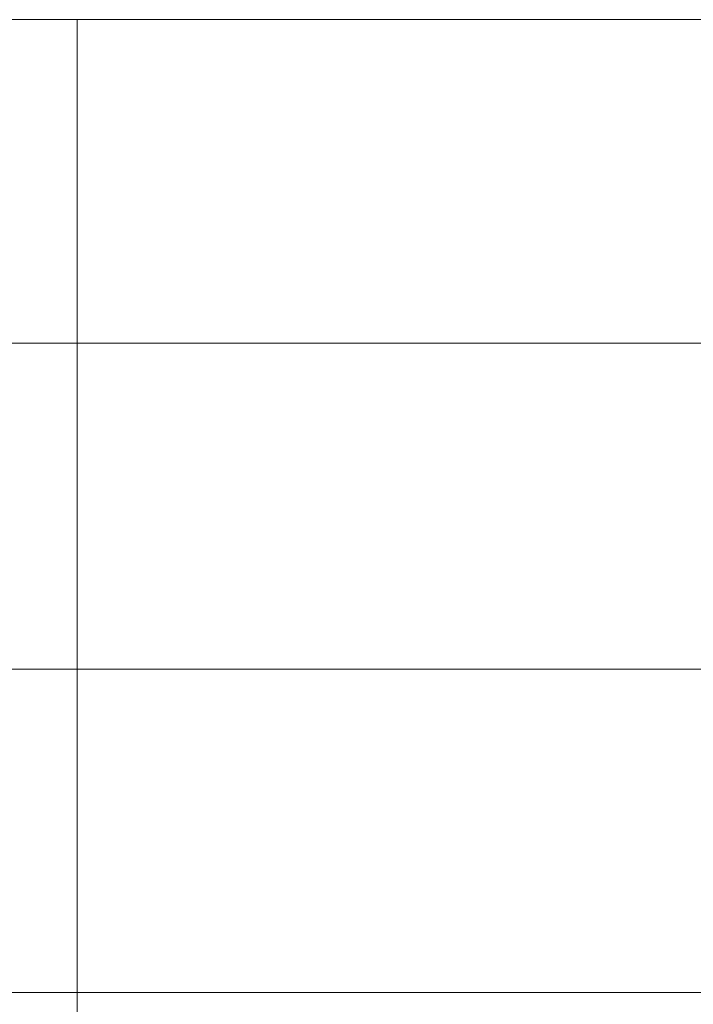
# Model space of a CAD drawing. Extents: x 566443 to 590371, y 3845226 to 3876576.
# Tile 84 of 221: x 586681 to 586692, y 3853875 to 3853891. Entities that reach past the tile are written whole.
import ezdxf

# ---------------------------------------------------------------- set-up
doc = ezdxf.new("R2010")
doc.units = 0
doc.layers.add('C00-00-00', color=7, linetype='CONTINUOUS')

msp = doc.modelspace()

# ---------------------------------------------------------------- linework, layer by layer
at = {"layer": 'C00-00-00', "lineweight": 15}
for points in [[(586670.364, 3853890.826), (586670.364, 3853890.826), (586759.645, 3853890.826), (586759.645, 3853890.826)], [(586681.794, 3853890.826), (586681.794, 3853890.826), (586681.794, 3853859.711), (586681.794, 3853859.711)], [(586670.364, 3853885.661), (586670.364, 3853885.661), (586707.745, 3853885.661), (586707.745, 3853885.661)], [(586670.364, 3853880.454), (586670.364, 3853880.454), (586759.645, 3853880.454), (586759.645, 3853880.454)], [(586670.364, 3853875.289), (586670.364, 3853875.289), (586707.745, 3853875.289), (586707.745, 3853875.289)]]:
    msp.add_open_spline(points, degree=3, dxfattribs=at)

doc.saveas('drawing.dxf')
